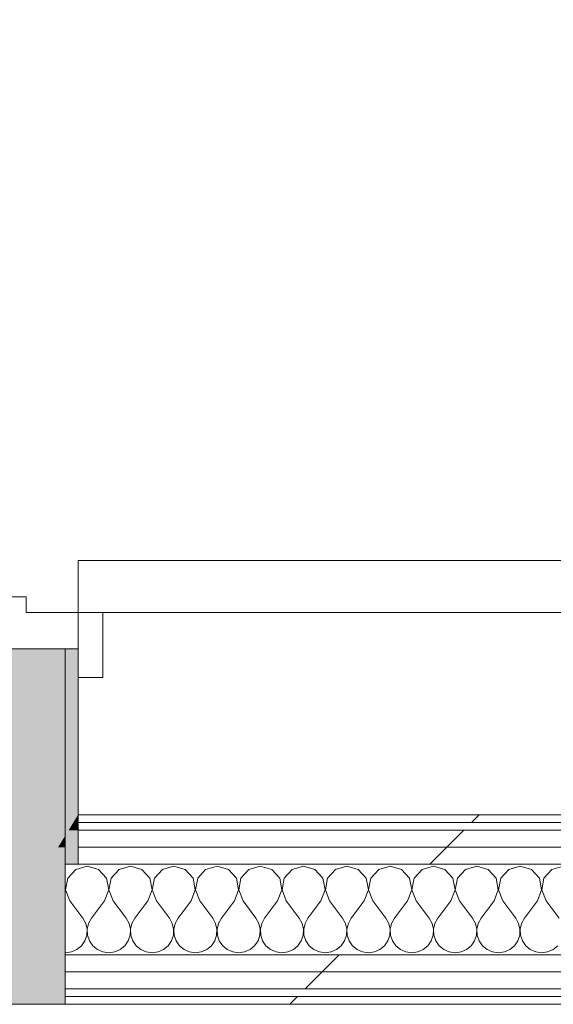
# Model space of a CAD drawing. Header units: millimetres. Extents: x -28277 to 305935, y -19284 to 4746.
# Tile 170 of 256: x 165596 to 166007, y 1964 to 2722. Entities that reach past the tile are written whole.
import ezdxf

# ---------------------------------------------------------------- set-up
doc = ezdxf.new("R2010")
doc.units = ezdxf.units.MM
doc.header["$MEASUREMENT"] = 0
doc.linetypes.add('Wipeout_Contour', pattern=[1000, 0, -1000])
for name, color, linetype, lineweight in [('08_E_Envans secs_Pluma_Nº__7', 7, 'Continuous', 5), ('12_FAÇ_Façana_Pluma_Nº__7', 7, 'Continuous', 5), ('Nuevo_08_E_Envans secs_Pluma_Nº__1', 7, 'Continuous', 5), ('Puertas Archicad_Pluma_Nº__1', 7, 'Continuous', 5), ('Puertas Archicad_Pluma_Nº__7', 7, 'Continuous', 5)]:
    doc.layers.add(name, color=color, linetype=linetype, lineweight=lineweight)
for name, color, linetype in [('12_FAÇ_Façana', 7, 'Continuous'), ('Nuevo_08_E_Envans secs', 7, 'Continuous'), ('Puertas Archicad', 7, 'Continuous')]:
    doc.layers.add(name, color=color, linetype=linetype)
for name, color, linetype, lineweight, true_color in [('12_FAÇ_Façana_Pluma_Nº__102', 7, 'Continuous', 5, 0xcccccc), ('12_FAÇ_Façana_Pluma_Nº__176', 7, 'Continuous', 15, 0x93a0c6), ('Nuevo_08_E_Envans secs_Pluma_Nº__102', 7, 'Continuous', 5, 0xcccccc), ('Nuevo_08_E_Envans secs_Pluma_Nº__171', 171, 'Continuous', 13, 0xaaaaff), ('Nuevo_08_E_Envans secs_Pluma_Nº__177', 7, 'Continuous', 15, 0xf7e046), ('Puertas Archicad_Pluma_Nº__3', 7, 'Continuous', 5, 0xa4a4a4)]:
    doc.layers.add(name, color=color, linetype=linetype, lineweight=lineweight, true_color=true_color)
pattern_1 = [(0, (0, 0), (0, 1558.845726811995), [97.5, -802.5]), (0, (450, 779.42283153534), (0, 1558.845726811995), [97.5, -802.5]), (60.00000000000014, (0, 0), (-1350.000000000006, 779.4228634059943), [97.50000000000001, -802.4999999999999]), (60.00000000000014, (900, 0), (-1350.000000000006, 779.4228634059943), [97.50000000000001, -802.4999999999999]), (120.0000000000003, (97.4999964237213, 0), (1350.000000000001, 779.4228634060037), [97.5, -802.4999999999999]), (120.0000000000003, (997.5000143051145, 0), (1350.000000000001, 779.4228634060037), [97.5, -802.4999999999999]), (0, (0, 150), (0, 300), [0, -300, 0, -450]), (44.99999999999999, (150, 150), (-212.1320343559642, 212.1320343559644), [0, -225, 0, -374.9999999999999])]
pattern_2 = [(44.99999999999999, (184431.6433175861, 0), (-367.6955127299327, 367.6955127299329), [389.9999856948, -129.9999952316]), (44.99999999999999, (184431.6433175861, 367.6955127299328), (-367.6955127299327, 367.6955127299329), [389.9999856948, -129.9999952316])]

# ---------------------------------------------------------------- blocks, each defined once
blk = doc.blocks.new('Puerta Doble 27_3')
at = {"layer": 'Puertas Archicad', "linetype": 'Continuous', "lineweight": 0, "true_color": 0xffffff}
h = blk.add_hatch(dxfattribs=at)
h.set_pattern_fill('Hormigón_en_Masa_0007', style=0, pattern_type=2)
h.set_pattern_definition(pattern_1)
h.paths.add_polyline_path([(-772, 772), (-772, 0), (-732, 0), (-732, 772)])
h = blk.add_hatch(dxfattribs=at)
h.set_pattern_fill('Hormigón_en_Masa_0007', style=0, pattern_type=2)
h.set_pattern_definition(pattern_1)
h.paths.add_polyline_path([(-772, 0), (-772, 19), (-822.0000000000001, 19), (-822.0000000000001, 0)])
at = {"layer": 'Puertas Archicad_Pluma_Nº__1', "color": 7, "linetype": 'Continuous', "lineweight": 5}
for p, q in [((-772, 772), (-772, 0)), ((-732, 0), (-732, 772)), ((-772, 0), (-800, 0)), ((-800, 0), (-800, -90)), ((-772, -40), (-772, 0)), ((-772, 0), (-732, 0)), ((-760, -40), (-772, -40)), ((-760, -90), (-760, -40))]:
    blk.add_line(p, q, dxfattribs=at)
at = {"layer": 'Puertas Archicad_Pluma_Nº__3', "color": 253, "linetype": 'Continuous', "lineweight": 5, "true_color": 0xa4a4a4}
for p, q in [((-822.0000000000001, 0), (-822.0000000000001, 19)), ((-822.0000000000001, 19), (-772, 19)), ((-772, 19), (-772, 0)), ((-772, 0), (-822.0000000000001, 0))]:
    blk.add_line(p, q, dxfattribs=at)
blk.add_arc((-772, 0), 772, 0, 90, dxfattribs=at)
at = {"layer": 'Puertas Archicad_Pluma_Nº__7', "color": 7, "linetype": 'Continuous', "lineweight": 5}
for p, q in [((-800, 0), (-822.0000000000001, 0)), ((-800, 0), (-822.0000000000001, 0)), ((-800, 0), (-799.9999999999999, -10)), ((-800, 0), (-799.9999999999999, -10)), ((-799.9999999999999, -10), (-800.0000000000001, -80)), ((-799.9999999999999, -10), (-800.0000000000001, -80))]:
    blk.add_line(p, q, dxfattribs=at)
blk = doc.blocks.new('Muro_113_7', base_point=(165641.3578238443, 2109.554870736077))
at = {"layer": '12_FAÇ_Façana_Pluma_Nº__102', "linetype": 'Continuous', "lineweight": 0, "true_color": 0xe5e5e5}
for points in [[(165631.357821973, 2237.345981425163), (165561.357827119, 2237.345981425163), (165561.357827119, 1979.777092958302), (165631.357821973, 2093.332657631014)], [(165631.3578238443, 2093.332648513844), (165625.9468649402, 2084.554870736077), (165631.3578238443, 2084.554870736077)], [(165631.3578238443, 2084.554870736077), (165625.9468649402, 2084.554870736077), (165617.93316631, 2071.554870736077), (165631.3578238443, 2071.554870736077)], [(165631.3578238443, 2071.554870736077), (165617.93316631, 2071.554870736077), (165574.7824813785, 2001.554870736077), (165631.3578238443, 2001.554870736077)], [(165631.3578238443, 2001.554870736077), (165574.7824813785, 2001.554870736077), (165566.7687827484, 1988.554870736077), (165631.3578238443, 1988.554870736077)], [(165561.3578238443, 1975.554870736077), (165631.3578238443, 1975.554870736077), (165631.3578238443, 1988.554870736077), (165566.7687827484, 1988.554870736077), (165561.3578238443, 1979.777092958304)], [(165561.3578238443, 1969.554870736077), (165631.3578238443, 1969.554870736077), (165631.3578238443, 1975.554870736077), (165561.3578238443, 1975.554870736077)], [(165561.3578238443, 1963.554870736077), (165631.3578238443, 1963.554870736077), (165631.3578238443, 1969.554870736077), (165561.3578238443, 1969.554870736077)]]:
    blk.add_hatch(color=254, dxfattribs=at).paths.add_polyline_path(points)
at = {"layer": '12_FAÇ_Façana_Pluma_Nº__176', "linetype": 'Continuous', "lineweight": 0, "true_color": 0x495063}
for points in [[(165641.3578351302, 2237.345992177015), (165631.3578280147, 2237.345992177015), (165631.3578280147, 2093.332648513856), (165641.3578351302, 2109.554858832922)], [(165641.3578238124, 2109.554870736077), (165637.6591937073, 2103.554870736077), (165641.3578238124, 2103.554870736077)], [(165641.3578238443, 2103.554870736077), (165637.6591937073, 2103.554870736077), (165633.9605635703, 2097.554870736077), (165641.3578238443, 2097.554870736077)], [(165631.3578238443, 2084.554870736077), (165641.3578238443, 2084.554870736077), (165641.3578238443, 2097.554870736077), (165633.9605635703, 2097.554870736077), (165631.3578238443, 2093.332648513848)], [(165631.3578238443, 2071.554870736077), (165641.3578238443, 2071.554870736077), (165641.3578238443, 2084.554870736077), (165631.3578238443, 2084.554870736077)]]:
    blk.add_hatch(color=251, dxfattribs=at).paths.add_polyline_path(points)
at = {"layer": '08_E_Envans secs_Pluma_Nº__7', "color": 7, "linetype": 'Continuous', "lineweight": 5}
for p, q in [((165641.3578238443, 2103.554870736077), (165641.3578238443, 2109.554870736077)), ((165641.3578238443, 2097.554870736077), (165641.3578238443, 2103.554870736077)), ((165631.3578238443, 2084.554870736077), (165631.3578238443, 2093.332648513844)), ((165641.3578238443, 2084.554870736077), (165641.3578238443, 2097.554870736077)), ((165631.3578238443, 2071.554870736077), (165631.3578238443, 2084.554870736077)), ((165641.3578238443, 2071.554870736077), (165641.3578238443, 2084.554870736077)), ((165631.3578238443, 2001.554870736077), (165631.3578238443, 2071.554870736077)), ((165631.3578238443, 1988.554870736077), (165631.3578238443, 2001.554870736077)), ((165631.3578238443, 1975.554870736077), (165631.3578238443, 1988.554870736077)), ((165631.3578238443, 1969.554870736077), (165631.3578238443, 1975.554870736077)), ((165631.3578238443, 1963.554870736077), (165631.3578238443, 1969.554870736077))]:
    blk.add_line(p, q, dxfattribs=at)
at = {"layer": '08_E_Envans secs_Pluma_Nº__7', "color": 7, "linetype": 'Continuous', "lineweight": 5, "flags": 128}
blk.add_lwpolyline([(165561.3578238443, 1963.554870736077), (165631.3578238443, 1963.554870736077)], dxfattribs=at)
at = {"layer": '12_FAÇ_Façana_Pluma_Nº__7', "color": 7, "linetype": 'Continuous', "lineweight": 5}
for p, q in [((165631.3578238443, 2237.345985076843), (165561.3578238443, 2237.345985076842)), ((165641.3578238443, 2237.345985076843), (165631.3578238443, 2237.345985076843)), ((165631.3578276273, 2093.332648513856), (165631.3578276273, 2237.345991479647)), ((165641.3578238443, 2237.345985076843), (165641.3578238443, 2215.345985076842))]:
    blk.add_line(p, q, dxfattribs=at)
at = {"layer": '12_FAÇ_Façana_Pluma_Nº__7', "color": 7, "linetype": 'Continuous', "lineweight": 5, "flags": 128}
blk.add_lwpolyline([(165641.3578238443, 2109.554870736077), (165641.3578238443, 2237.34598290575)], dxfattribs=at)
at = {"layer": 'Nuevo_08_E_Envans secs_Pluma_Nº__1', "color": 7, "linetype": 'Continuous', "lineweight": 5}
blk.add_line((165631.3578238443, 2071.554870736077), (165641.3578238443, 2071.554870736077), dxfattribs=at)
at = {"layer": 'Puertas Archicad', "color": 253, "linetype": 'Continuous', "lineweight": 5, "true_color": 0xa4a4a6, "xscale": -1, "zscale": 1000, "rotation": 270.0000000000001}
blk.add_blockref('Puerta Doble 27_3', (165641.3578238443, 3037.345985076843), dxfattribs=at)
blk = doc.blocks.new('*X692', base_point=(184431.6433175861, 0))
at = {"layer": 'Nuevo_08_E_Envans secs_Pluma_Nº__102', "color": 254, "linetype": 'Continuous', "lineweight": 5, "true_color": 0xcccccc}
for p, q in [((165639.5477990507, 2067.399050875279), (165633.4028644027, 2060.675097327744)), ((165648.3099842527, 2069.888204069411), (165639.5477990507, 2067.399050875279)), ((165657.0721694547, 2067.399050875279), (165648.3099842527, 2069.888204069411)), ((165663.2171041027, 2060.675097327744), (165657.0721694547, 2067.399050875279)), ((165672.8811323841, 2067.399050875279), (165666.736197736, 2060.675097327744)), ((165681.643317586, 2069.888204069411), (165672.8811323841, 2067.399050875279)), ((165690.405502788, 2067.399050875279), (165681.643317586, 2069.888204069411)), ((165696.550437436, 2060.675097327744), (165690.405502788, 2067.399050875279)), ((165706.2144657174, 2067.399050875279), (165700.0695310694, 2060.675097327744)), ((165714.9766509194, 2069.888204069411), (165706.2144657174, 2067.399050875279)), ((165723.7388361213, 2067.399050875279), (165714.9766509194, 2069.888204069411)), ((165729.8837707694, 2060.675097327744), (165723.7388361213, 2067.399050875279)), ((165739.5477990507, 2067.399050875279), (165733.4028644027, 2060.675097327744)), ((165748.3099842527, 2069.888204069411), (165739.5477990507, 2067.399050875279)), ((165757.0721694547, 2067.399050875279), (165748.3099842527, 2069.888204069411)), ((165763.2171041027, 2060.675097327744), (165757.0721694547, 2067.399050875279)), ((165772.8811323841, 2067.399050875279), (165766.7361977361, 2060.675097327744)), ((165781.643317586, 2069.888204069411), (165772.8811323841, 2067.399050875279)), ((165790.405502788, 2067.399050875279), (165781.643317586, 2069.888204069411)), ((165796.550437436, 2060.675097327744), (165790.405502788, 2067.399050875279)), ((165806.2144657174, 2067.399050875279), (165800.0695310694, 2060.675097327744)), ((165814.9766509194, 2069.888204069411), (165806.2144657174, 2067.399050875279)), ((165823.7388361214, 2067.399050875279), (165814.9766509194, 2069.888204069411)), ((165829.8837707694, 2060.675097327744), (165823.7388361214, 2067.399050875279)), ((165839.5477990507, 2067.399050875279), (165833.4028644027, 2060.675097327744)), ((165848.3099842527, 2069.888204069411), (165839.5477990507, 2067.399050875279)), ((165857.0721694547, 2067.399050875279), (165848.3099842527, 2069.888204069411)), ((165863.2171041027, 2060.675097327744), (165857.0721694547, 2067.399050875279)), ((165872.8811323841, 2067.399050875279), (165866.7361977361, 2060.675097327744)), ((165881.643317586, 2069.888204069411), (165872.8811323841, 2067.399050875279)), ((165890.405502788, 2067.399050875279), (165881.643317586, 2069.888204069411)), ((165896.550437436, 2060.675097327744), (165890.405502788, 2067.399050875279)), ((165906.2144657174, 2067.399050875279), (165900.0695310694, 2060.675097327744)), ((165914.9766509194, 2069.888204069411), (165906.2144657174, 2067.399050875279)), ((165923.7388361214, 2067.399050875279), (165914.9766509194, 2069.888204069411)), ((165929.8837707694, 2060.675097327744), (165923.7388361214, 2067.399050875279)), ((165939.5477990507, 2067.399050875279), (165933.4028644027, 2060.675097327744)), ((165948.3099842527, 2069.888204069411), (165939.5477990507, 2067.399050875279)), ((165957.0721694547, 2067.399050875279), (165948.3099842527, 2069.888204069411)), ((165963.2171041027, 2060.675097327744), (165957.0721694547, 2067.399050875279)), ((165972.8811323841, 2067.399050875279), (165966.7361977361, 2060.675097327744)), ((165981.643317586, 2069.888204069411), (165972.8811323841, 2067.399050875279)), ((165990.405502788, 2067.399050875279), (165981.643317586, 2069.888204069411)), ((165996.550437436, 2060.675097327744), (165990.405502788, 2067.399050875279)), ((166006.2144657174, 2067.399050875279), (166000.0695310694, 2060.675097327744)), ((166014.9766509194, 2069.888204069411), (166006.2144657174, 2067.399050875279)), ((165633.4028644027, 2060.675097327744), (165631.7106623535, 2051.724777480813)), ((165664.9093061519, 2051.724777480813), (165663.2171041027, 2060.675097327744)), ((165666.736197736, 2060.675097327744), (165665.0439956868, 2051.724777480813)), ((165698.2426394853, 2051.724777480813), (165696.550437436, 2060.675097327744)), ((165700.0695310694, 2060.675097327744), (165698.3773290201, 2051.724777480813)), ((165731.5759728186, 2051.724777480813), (165729.8837707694, 2060.675097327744)), ((165733.4028644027, 2060.675097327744), (165731.7106623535, 2051.724777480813)), ((165764.9093061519, 2051.724777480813), (165763.2171041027, 2060.675097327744)), ((165766.7361977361, 2060.675097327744), (165765.0439956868, 2051.724777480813)), ((165798.2426394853, 2051.724777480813), (165796.550437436, 2060.675097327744)), ((165800.0695310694, 2060.675097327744), (165798.3773290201, 2051.724777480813)), ((165831.5759728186, 2051.724777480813), (165829.8837707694, 2060.675097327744)), ((165833.4028644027, 2060.675097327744), (165831.7106623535, 2051.724777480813)), ((165864.9093061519, 2051.724777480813), (165863.2171041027, 2060.675097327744)), ((165866.7361977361, 2060.675097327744), (165865.0439956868, 2051.724777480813)), ((165898.2426394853, 2051.724777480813), (165896.550437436, 2060.675097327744)), ((165900.0695310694, 2060.675097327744), (165898.3773290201, 2051.724777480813)), ((165931.5759728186, 2051.724777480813), (165929.8837707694, 2060.675097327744)), ((165933.4028644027, 2060.675097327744), (165931.7106623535, 2051.724777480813)), ((165964.9093061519, 2051.724777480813), (165963.2171041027, 2060.675097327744)), ((165966.7361977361, 2060.675097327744), (165965.0439956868, 2051.724777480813)), ((165998.2426394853, 2051.724777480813), (165996.550437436, 2060.675097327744)), ((166000.0695310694, 2060.675097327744), (165998.3773290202, 2051.724777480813)), ((165631.5759728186, 2051.724777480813), (165631.3578238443, 2052.878601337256)), ((165631.3578238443, 2051.156810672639), (165631.5759728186, 2051.724777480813)), ((165631.7106623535, 2051.724777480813), (165634.9766509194, 2043.221537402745)), ((165661.643317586, 2043.221537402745), (165664.9093061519, 2051.724777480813)), ((165665.0439956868, 2051.724777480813), (165668.3099842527, 2043.221537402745)), ((165694.9766509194, 2043.221537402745), (165698.2426394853, 2051.724777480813)), ((165698.3773290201, 2051.724777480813), (165701.643317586, 2043.221537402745)), ((165728.3099842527, 2043.221537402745), (165731.5759728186, 2051.724777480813)), ((165731.7106623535, 2051.724777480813), (165734.9766509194, 2043.221537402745)), ((165761.643317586, 2043.221537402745), (165764.9093061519, 2051.724777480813)), ((165765.0439956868, 2051.724777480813), (165768.3099842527, 2043.221537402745)), ((165794.9766509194, 2043.221537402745), (165798.2426394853, 2051.724777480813)), ((165798.3773290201, 2051.724777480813), (165801.643317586, 2043.221537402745)), ((165828.3099842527, 2043.221537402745), (165831.5759728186, 2051.724777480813)), ((165831.7106623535, 2051.724777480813), (165834.9766509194, 2043.221537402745)), ((165861.643317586, 2043.221537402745), (165864.9093061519, 2051.724777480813)), ((165865.0439956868, 2051.724777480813), (165868.3099842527, 2043.221537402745)), ((165894.9766509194, 2043.221537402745), (165898.2426394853, 2051.724777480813)), ((165898.3773290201, 2051.724777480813), (165901.643317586, 2043.221537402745)), ((165928.3099842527, 2043.221537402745), (165931.5759728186, 2051.724777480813)), ((165931.7106623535, 2051.724777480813), (165934.9766509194, 2043.221537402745)), ((165961.643317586, 2043.221537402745), (165964.9093061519, 2051.724777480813)), ((165965.0439956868, 2051.724777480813), (165968.3099842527, 2043.221537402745)), ((165994.9766509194, 2043.221537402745), (165998.2426394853, 2051.724777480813)), ((165998.3773290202, 2051.724777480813), (166001.643317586, 2043.221537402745)), ((165634.9766509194, 2043.221537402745), (165644.9766509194, 2029.88820406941)), ((165661.643317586, 2043.221537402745), (165651.643317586, 2029.88820406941)), ((165668.3099842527, 2043.221537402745), (165678.3099842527, 2029.88820406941)), ((165694.9766509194, 2043.221537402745), (165684.9766509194, 2029.88820406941)), ((165701.643317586, 2043.221537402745), (165711.643317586, 2029.88820406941)), ((165728.3099842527, 2043.221537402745), (165718.3099842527, 2029.88820406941)), ((165734.9766509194, 2043.221537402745), (165744.9766509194, 2029.88820406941)), ((165761.643317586, 2043.221537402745), (165751.643317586, 2029.88820406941)), ((165768.3099842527, 2043.221537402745), (165778.3099842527, 2029.88820406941)), ((165794.9766509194, 2043.221537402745), (165784.9766509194, 2029.88820406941)), ((165801.643317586, 2043.221537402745), (165811.643317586, 2029.88820406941)), ((165828.3099842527, 2043.221537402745), (165818.3099842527, 2029.88820406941)), ((165834.9766509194, 2043.221537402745), (165844.9766509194, 2029.88820406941)), ((165861.643317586, 2043.221537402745), (165851.643317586, 2029.88820406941)), ((165868.3099842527, 2043.221537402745), (165878.3099842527, 2029.88820406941)), ((165894.9766509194, 2043.221537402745), (165884.9766509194, 2029.88820406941)), ((165901.643317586, 2043.221537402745), (165911.643317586, 2029.88820406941)), ((165928.3099842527, 2043.221537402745), (165918.3099842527, 2029.88820406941)), ((165934.9766509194, 2043.221537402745), (165944.9766509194, 2029.88820406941)), ((165961.643317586, 2043.221537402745), (165951.643317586, 2029.88820406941)), ((165968.3099842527, 2043.221537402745), (165978.3099842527, 2029.88820406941)), ((165994.9766509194, 2043.221537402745), (165984.9766509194, 2029.88820406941)), ((166001.643317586, 2043.221537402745), (166011.643317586, 2029.88820406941)), ((165647.2018276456, 2025.864033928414), (165644.9766509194, 2029.88820406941)), ((165648.2426394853, 2021.384963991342), (165647.2018276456, 2025.864033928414)), ((165649.4181408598, 2025.864033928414), (165648.3773290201, 2021.384963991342)), ((165651.643317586, 2029.88820406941), (165649.4181408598, 2025.864033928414)), ((165680.5351609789, 2025.864033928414), (165678.3099842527, 2029.88820406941)), ((165681.5759728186, 2021.384963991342), (165680.5351609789, 2025.864033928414)), ((165682.7514741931, 2025.864033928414), (165681.7106623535, 2021.384963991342)), ((165684.9766509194, 2029.88820406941), (165682.7514741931, 2025.864033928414)), ((165713.8684943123, 2025.864033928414), (165711.643317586, 2029.88820406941)), ((165714.9093061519, 2021.384963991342), (165713.8684943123, 2025.864033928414)), ((165716.0848075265, 2025.864033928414), (165715.0439956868, 2021.384963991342)), ((165718.3099842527, 2029.88820406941), (165716.0848075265, 2025.864033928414)), ((165747.2018276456, 2025.864033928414), (165744.9766509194, 2029.88820406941)), ((165748.2426394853, 2021.384963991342), (165747.2018276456, 2025.864033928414)), ((165749.4181408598, 2025.864033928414), (165748.3773290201, 2021.384963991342)), ((165751.643317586, 2029.88820406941), (165749.4181408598, 2025.864033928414)), ((165780.535160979, 2025.864033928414), (165778.3099842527, 2029.88820406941)), ((165781.5759728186, 2021.384963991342), (165780.535160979, 2025.864033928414)), ((165782.7514741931, 2025.864033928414), (165781.7106623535, 2021.384963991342)), ((165784.9766509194, 2029.88820406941), (165782.7514741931, 2025.864033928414)), ((165813.8684943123, 2025.864033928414), (165811.643317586, 2029.88820406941)), ((165814.9093061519, 2021.384963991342), (165813.8684943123, 2025.864033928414)), ((165816.0848075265, 2025.864033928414), (165815.0439956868, 2021.384963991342)), ((165818.3099842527, 2029.88820406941), (165816.0848075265, 2025.864033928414)), ((165847.2018276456, 2025.864033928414), (165844.9766509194, 2029.88820406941)), ((165848.2426394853, 2021.384963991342), (165847.2018276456, 2025.864033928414)), ((165849.4181408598, 2025.864033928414), (165848.3773290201, 2021.384963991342)), ((165851.643317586, 2029.88820406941), (165849.4181408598, 2025.864033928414)), ((165880.535160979, 2025.864033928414), (165878.3099842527, 2029.88820406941)), ((165881.5759728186, 2021.384963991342), (165880.535160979, 2025.864033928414)), ((165882.7514741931, 2025.864033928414), (165881.7106623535, 2021.384963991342)), ((165884.9766509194, 2029.88820406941), (165882.7514741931, 2025.864033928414)), ((165913.8684943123, 2025.864033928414), (165911.643317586, 2029.88820406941)), ((165914.9093061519, 2021.384963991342), (165913.8684943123, 2025.864033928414)), ((165916.0848075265, 2025.864033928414), (165915.0439956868, 2021.384963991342)), ((165918.3099842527, 2029.88820406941), (165916.0848075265, 2025.864033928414)), ((165947.2018276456, 2025.864033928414), (165944.9766509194, 2029.88820406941)), ((165948.2426394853, 2021.384963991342), (165947.2018276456, 2025.864033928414)), ((165949.4181408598, 2025.864033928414), (165948.3773290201, 2021.384963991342)), ((165951.643317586, 2029.88820406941), (165949.4181408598, 2025.864033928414)), ((165980.535160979, 2025.864033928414), (165978.3099842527, 2029.88820406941)), ((165981.5759728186, 2021.384963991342), (165980.535160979, 2025.864033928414)), ((165982.7514741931, 2025.864033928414), (165981.7106623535, 2021.384963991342)), ((165984.9766509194, 2029.88820406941), (165982.7514741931, 2025.864033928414)), ((165648.0198564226, 2016.791955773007), (165648.2426394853, 2021.384963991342)), ((165648.3773290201, 2021.384963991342), (165648.6001120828, 2016.791955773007)), ((165681.3531897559, 2016.791955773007), (165681.5759728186, 2021.384963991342)), ((165681.7106623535, 2021.384963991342), (165681.9334454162, 2016.791955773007)), ((165714.6865230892, 2016.791955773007), (165714.9093061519, 2021.384963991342)), ((165715.0439956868, 2021.384963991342), (165715.2667787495, 2016.791955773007)), ((165748.0198564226, 2016.791955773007), (165748.2426394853, 2021.384963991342)), ((165748.3773290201, 2021.384963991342), (165748.6001120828, 2016.791955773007)), ((165781.3531897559, 2016.791955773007), (165781.5759728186, 2021.384963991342)), ((165781.7106623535, 2021.384963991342), (165781.9334454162, 2016.791955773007)), ((165814.6865230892, 2016.791955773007), (165814.9093061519, 2021.384963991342)), ((165815.0439956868, 2021.384963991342), (165815.2667787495, 2016.791955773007)), ((165848.0198564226, 2016.791955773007), (165848.2426394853, 2021.384963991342)), ((165848.3773290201, 2021.384963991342), (165848.6001120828, 2016.791955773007)), ((165881.3531897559, 2016.791955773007), (165881.5759728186, 2021.384963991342)), ((165881.7106623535, 2021.384963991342), (165881.9334454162, 2016.791955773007)), ((165914.6865230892, 2016.791955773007), (165914.9093061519, 2021.384963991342)), ((165915.0439956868, 2021.384963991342), (165915.2667787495, 2016.791955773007)), ((165948.0198564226, 2016.791955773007), (165948.2426394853, 2021.384963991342)), ((165948.3773290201, 2021.384963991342), (165948.6001120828, 2016.791955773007)), ((165981.3531897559, 2016.791955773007), (165981.5759728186, 2021.384963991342)), ((165981.7106623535, 2021.384963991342), (165981.9334454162, 2016.791955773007)), ((165643.9462395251, 2008.644721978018), (165646.550437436, 2012.434644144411)), ((165646.550437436, 2012.434644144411), (165648.0198564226, 2016.791955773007)), ((165648.6001120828, 2016.791955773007), (165650.0695310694, 2012.434644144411)), ((165650.0695310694, 2012.434644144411), (165652.6737289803, 2008.644721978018)), ((165677.2795728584, 2008.644721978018), (165679.8837707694, 2012.434644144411)), ((165679.8837707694, 2012.434644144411), (165681.3531897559, 2016.791955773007)), ((165681.9334454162, 2016.791955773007), (165683.4028644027, 2012.434644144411)), ((165683.4028644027, 2012.434644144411), (165686.0070623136, 2008.644721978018)), ((165710.6129061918, 2008.644721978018), (165713.2171041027, 2012.434644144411)), ((165713.2171041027, 2012.434644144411), (165714.6865230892, 2016.791955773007)), ((165715.2667787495, 2016.791955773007), (165716.736197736, 2012.434644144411)), ((165716.736197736, 2012.434644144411), (165719.340395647, 2008.644721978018)), ((165743.9462395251, 2008.644721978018), (165746.550437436, 2012.434644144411)), ((165746.550437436, 2012.434644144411), (165748.0198564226, 2016.791955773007)), ((165748.6001120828, 2016.791955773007), (165750.0695310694, 2012.434644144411)), ((165750.0695310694, 2012.434644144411), (165752.6737289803, 2008.644721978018)), ((165777.2795728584, 2008.644721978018), (165779.8837707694, 2012.434644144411)), ((165779.8837707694, 2012.434644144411), (165781.3531897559, 2016.791955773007)), ((165781.9334454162, 2016.791955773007), (165783.4028644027, 2012.434644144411)), ((165783.4028644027, 2012.434644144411), (165786.0070623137, 2008.644721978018)), ((165810.6129061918, 2008.644721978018), (165813.2171041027, 2012.434644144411)), ((165813.2171041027, 2012.434644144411), (165814.6865230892, 2016.791955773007)), ((165815.2667787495, 2016.791955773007), (165816.7361977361, 2012.434644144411)), ((165816.7361977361, 2012.434644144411), (165819.340395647, 2008.644721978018)), ((165843.9462395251, 2008.644721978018), (165846.550437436, 2012.434644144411)), ((165846.550437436, 2012.434644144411), (165848.0198564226, 2016.791955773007)), ((165848.6001120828, 2016.791955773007), (165850.0695310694, 2012.434644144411)), ((165850.0695310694, 2012.434644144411), (165852.6737289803, 2008.644721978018)), ((165877.2795728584, 2008.644721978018), (165879.8837707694, 2012.434644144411)), ((165879.8837707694, 2012.434644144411), (165881.3531897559, 2016.791955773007)), ((165881.9334454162, 2016.791955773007), (165883.4028644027, 2012.434644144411)), ((165883.4028644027, 2012.434644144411), (165886.0070623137, 2008.644721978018)), ((165910.6129061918, 2008.644721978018), (165913.2171041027, 2012.434644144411)), ((165913.2171041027, 2012.434644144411), (165914.6865230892, 2016.791955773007)), ((165915.2667787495, 2016.791955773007), (165916.7361977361, 2012.434644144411)), ((165916.7361977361, 2012.434644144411), (165919.340395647, 2008.644721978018)), ((165943.9462395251, 2008.644721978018), (165946.550437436, 2012.434644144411)), ((165946.550437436, 2012.434644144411), (165948.0198564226, 2016.791955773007)), ((165948.6001120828, 2016.791955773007), (165950.0695310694, 2012.434644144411)), ((165950.0695310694, 2012.434644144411), (165952.6737289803, 2008.644721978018)), ((165977.2795728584, 2008.644721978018), (165979.8837707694, 2012.434644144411)), ((165979.8837707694, 2012.434644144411), (165981.3531897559, 2016.791955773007)), ((165981.9334454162, 2016.791955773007), (165983.4028644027, 2012.434644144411)), ((165983.4028644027, 2012.434644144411), (165986.0070623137, 2008.644721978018)), ((165631.3578238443, 2003.261302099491), (165631.643317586, 2003.221537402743)), ((165631.643317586, 2003.221537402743), (165636.1977597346, 2003.855898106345)), ((165636.1977597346, 2003.855898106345), (165640.405502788, 2005.710690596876)), ((165640.405502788, 2005.710690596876), (165643.9462395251, 2008.644721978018)), ((165652.6737289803, 2008.644721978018), (165656.2144657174, 2005.710690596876)), ((165656.2144657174, 2005.710690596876), (165660.4222087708, 2003.855898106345)), ((165660.4222087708, 2003.855898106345), (165664.9766509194, 2003.221537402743)), ((165664.9766509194, 2003.221537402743), (165669.5310930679, 2003.855898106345)), ((165669.5310930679, 2003.855898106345), (165673.7388361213, 2005.710690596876)), ((165673.7388361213, 2005.710690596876), (165677.2795728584, 2008.644721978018)), ((165686.0070623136, 2008.644721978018), (165689.5477990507, 2005.710690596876)), ((165689.5477990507, 2005.710690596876), (165693.7555421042, 2003.855898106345)), ((165693.7555421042, 2003.855898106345), (165698.3099842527, 2003.221537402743)), ((165698.3099842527, 2003.221537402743), (165702.8644264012, 2003.855898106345)), ((165702.8644264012, 2003.855898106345), (165707.0721694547, 2005.710690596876)), ((165707.0721694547, 2005.710690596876), (165710.6129061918, 2008.644721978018)), ((165719.340395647, 2008.644721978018), (165722.8811323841, 2005.710690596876)), ((165722.8811323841, 2005.710690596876), (165727.0888754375, 2003.855898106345)), ((165727.0888754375, 2003.855898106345), (165731.643317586, 2003.221537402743)), ((165731.643317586, 2003.221537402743), (165736.1977597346, 2003.855898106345)), ((165736.1977597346, 2003.855898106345), (165740.405502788, 2005.710690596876)), ((165740.405502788, 2005.710690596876), (165743.9462395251, 2008.644721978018)), ((165752.6737289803, 2008.644721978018), (165756.2144657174, 2005.710690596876)), ((165756.2144657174, 2005.710690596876), (165760.4222087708, 2003.855898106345)), ((165760.4222087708, 2003.855898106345), (165764.9766509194, 2003.221537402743)), ((165764.9766509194, 2003.221537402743), (165769.5310930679, 2003.855898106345)), ((165769.5310930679, 2003.855898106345), (165773.7388361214, 2005.710690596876)), ((165773.7388361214, 2005.710690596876), (165777.2795728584, 2008.644721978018)), ((165786.0070623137, 2008.644721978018), (165789.5477990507, 2005.710690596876)), ((165789.5477990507, 2005.710690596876), (165793.7555421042, 2003.855898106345)), ((165793.7555421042, 2003.855898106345), (165798.3099842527, 2003.221537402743)), ((165798.3099842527, 2003.221537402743), (165802.8644264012, 2003.855898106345)), ((165802.8644264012, 2003.855898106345), (165807.0721694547, 2005.710690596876)), ((165807.0721694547, 2005.710690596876), (165810.6129061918, 2008.644721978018)), ((165819.340395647, 2008.644721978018), (165822.8811323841, 2005.710690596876)), ((165822.8811323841, 2005.710690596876), (165827.0888754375, 2003.855898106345)), ((165827.0888754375, 2003.855898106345), (165831.643317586, 2003.221537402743)), ((165831.643317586, 2003.221537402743), (165836.1977597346, 2003.855898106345)), ((165836.1977597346, 2003.855898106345), (165840.405502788, 2005.710690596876)), ((165840.405502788, 2005.710690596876), (165843.9462395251, 2008.644721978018)), ((165852.6737289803, 2008.644721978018), (165856.2144657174, 2005.710690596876)), ((165856.2144657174, 2005.710690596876), (165860.4222087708, 2003.855898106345)), ((165860.4222087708, 2003.855898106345), (165864.9766509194, 2003.221537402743)), ((165864.9766509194, 2003.221537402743), (165869.5310930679, 2003.855898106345)), ((165869.5310930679, 2003.855898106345), (165873.7388361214, 2005.710690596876)), ((165873.7388361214, 2005.710690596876), (165877.2795728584, 2008.644721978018)), ((165886.0070623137, 2008.644721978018), (165889.5477990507, 2005.710690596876)), ((165889.5477990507, 2005.710690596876), (165893.7555421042, 2003.855898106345)), ((165893.7555421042, 2003.855898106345), (165898.3099842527, 2003.221537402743)), ((165898.3099842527, 2003.221537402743), (165902.8644264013, 2003.855898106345)), ((165902.8644264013, 2003.855898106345), (165907.0721694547, 2005.710690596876)), ((165907.0721694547, 2005.710690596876), (165910.6129061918, 2008.644721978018)), ((165919.340395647, 2008.644721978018), (165922.8811323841, 2005.710690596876)), ((165922.8811323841, 2005.710690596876), (165927.0888754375, 2003.855898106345)), ((165927.0888754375, 2003.855898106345), (165931.643317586, 2003.221537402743)), ((165931.643317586, 2003.221537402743), (165936.1977597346, 2003.855898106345)), ((165936.1977597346, 2003.855898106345), (165940.405502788, 2005.710690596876)), ((165940.405502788, 2005.710690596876), (165943.9462395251, 2008.644721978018)), ((165952.6737289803, 2008.644721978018), (165956.2144657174, 2005.710690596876)), ((165956.2144657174, 2005.710690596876), (165960.4222087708, 2003.855898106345)), ((165960.4222087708, 2003.855898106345), (165964.9766509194, 2003.221537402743)), ((165964.9766509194, 2003.221537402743), (165969.5310930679, 2003.855898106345)), ((165969.5310930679, 2003.855898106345), (165973.7388361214, 2005.710690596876)), ((165973.7388361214, 2005.710690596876), (165977.2795728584, 2008.644721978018)), ((165986.0070623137, 2008.644721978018), (165989.5477990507, 2005.710690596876)), ((165989.5477990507, 2005.710690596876), (165993.7555421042, 2003.855898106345)), ((165993.7555421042, 2003.855898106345), (165998.3099842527, 2003.221537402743)), ((165998.3099842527, 2003.221537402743), (166002.8644264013, 2003.855898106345)), ((166002.8644264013, 2003.855898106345), (166007.0721694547, 2005.710690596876)), ((166007.0721694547, 2005.710690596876), (166010.6129061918, 2008.644721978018))]:
    blk.add_line(p, q, dxfattribs=at)
blk = doc.blocks.new('Muro_190_7', base_point=(166436.6124715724, 2109.554870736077))
at = {"color": 254, "linetype": 'Wipeout_Contour', "lineweight": 0, "ltscale": 664209.3909834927}
blk.add_wipeout([(165641.35782384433, 2103.554870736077), (166436.61247157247, 2103.554870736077), (166436.61247157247, 2109.554870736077), (165641.35782384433, 2109.554870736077)], dxfattribs=at).dxf.layer = 'Nuevo_08_E_Envans secs'
at = {"color": 254, "linetype": 'Wipeout_Contour', "lineweight": 0, "ltscale": 664208.6077350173}
blk.add_wipeout([(165641.35782384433, 2084.554870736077), (166436.61247157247, 2084.554870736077), (166436.61247157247, 2097.554870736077), (165641.35782384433, 2097.554870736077)], dxfattribs=at).dxf.layer = 'Nuevo_08_E_Envans secs'
at = {"color": 254, "linetype": 'Wipeout_Contour', "lineweight": 0, "ltscale": 664182.5241816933}
blk.add_wipeout([(165631.35782384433, 1963.554870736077), (166436.61247157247, 1963.554870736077), (166436.61247157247, 1969.5548707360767), (165631.35782384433, 1969.5548707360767)], dxfattribs=at).dxf.layer = 'Nuevo_08_E_Envans secs'
at = {"layer": 'Nuevo_08_E_Envans secs_Pluma_Nº__171', "linetype": 'Continuous', "lineweight": 13, "true_color": 0xaaaaff}
h = blk.add_hatch(dxfattribs=at)
h.set_pattern_fill('Panellat_HPL_0007', color=161, style=0, pattern_type=2)
h.set_pattern_definition(pattern_2)
h.paths.add_polyline_path([(165641.3578238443, 2103.554870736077), (166436.6124715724, 2103.554870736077), (166436.6124715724, 2109.554870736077), (165641.3578238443, 2109.554870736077)])
h = blk.add_hatch(dxfattribs=at)
h.set_pattern_fill('Panellat_HPL_0007', color=161, style=0, pattern_type=2)
h.set_pattern_definition(pattern_2)
h.paths.add_polyline_path([(165631.3578238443, 1963.554870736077), (166436.6124715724, 1963.554870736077), (166436.6124715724, 1969.554870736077), (165631.3578238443, 1969.554870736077)])
at = {"layer": 'Nuevo_08_E_Envans secs_Pluma_Nº__177', "linetype": 'Continuous', "lineweight": 15, "true_color": 0xf7e046}
h = blk.add_hatch(dxfattribs=at)
h.set_pattern_fill('Panellat_HPL_0007', color=53, style=0, pattern_type=2)
h.set_pattern_definition(pattern_2)
h.paths.add_polyline_path([(165641.3578238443, 2084.554870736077), (166436.6124715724, 2084.554870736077), (166436.6124715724, 2097.554870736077), (165641.3578238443, 2097.554870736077)])
at = {"layer": '08_E_Envans secs_Pluma_Nº__7', "color": 7, "linetype": 'Continuous', "lineweight": 5}
for p, q in [((165641.3578238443, 2103.554870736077), (165641.3578238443, 2109.554870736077)), ((165641.3578238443, 2097.554870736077), (165641.3578238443, 2103.554870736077)), ((165631.3578238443, 1963.554870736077), (165631.3578238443, 1969.554870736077))]:
    blk.add_line(p, q, dxfattribs=at)
at = {"layer": 'Nuevo_08_E_Envans secs_Pluma_Nº__1', "color": 7, "linetype": 'Continuous', "lineweight": 5}
for p, q in [((166436.6124715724, 2103.554870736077), (165641.3578238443, 2103.554870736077)), ((166436.6124715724, 2097.554870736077), (165641.3578238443, 2097.554870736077)), ((166436.6124715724, 1969.554870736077), (165631.3578238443, 1969.554870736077))]:
    blk.add_line(p, q, dxfattribs=at)
at = {"layer": 'Nuevo_08_E_Envans secs_Pluma_Nº__1', "color": 7, "linetype": 'Continuous', "lineweight": 5, "flags": 128}
for points in [[(166436.6124715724, 2109.554870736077), (165641.3578238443, 2109.554870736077)], [(165631.3578238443, 1963.554870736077), (166436.6124715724, 1963.554870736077)]]:
    blk.add_lwpolyline(points, dxfattribs=at)
at = {"color": 254, "linetype": 'Wipeout_Contour', "lineweight": 0, "ltscale": 664207.9549433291}
blk.add_wipeout([(165641.35782384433, 2071.554870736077), (166436.61247157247, 2071.554870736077), (166436.61247157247, 2084.554870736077), (165641.35782384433, 2084.554870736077)], dxfattribs=at).dxf.layer = 'Nuevo_08_E_Envans secs'
at = {"layer": 'Nuevo_08_E_Envans secs_Pluma_Nº__177', "linetype": 'Continuous', "lineweight": 15, "true_color": 0xf7e046}
h = blk.add_hatch(dxfattribs=at)
h.set_pattern_fill('Panellat_HPL_0007', color=53, style=0, pattern_type=2)
h.set_pattern_definition(pattern_2)
h.paths.add_polyline_path([(165641.3578238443, 2071.554870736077), (166436.6124715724, 2071.554870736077), (166436.6124715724, 2084.554870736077), (165641.3578238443, 2084.554870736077)])
at = {"layer": '08_E_Envans secs_Pluma_Nº__7', "color": 7, "linetype": 'Continuous', "lineweight": 5}
for p, q in [((165641.3578238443, 2084.554870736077), (165641.3578238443, 2097.554870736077)), ((165641.3578238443, 2071.554870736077), (165641.3578238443, 2084.554870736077))]:
    blk.add_line(p, q, dxfattribs=at)
at = {"layer": 'Nuevo_08_E_Envans secs_Pluma_Nº__1', "color": 7, "linetype": 'Continuous', "lineweight": 5}
for p, q in [((166436.6124715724, 2084.554870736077), (165641.3578238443, 2084.554870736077)), ((165631.3578238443, 2071.554870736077), (165641.3578238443, 2071.554870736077)), ((166436.6124715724, 2071.554870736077), (165641.357823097, 2071.554870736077))]:
    blk.add_line(p, q, dxfattribs=at)
at = {"layer": 'Nuevo_08_E_Envans secs', "color": 7, "lineweight": 20}
blk.add_blockref('*X692', (184431.6433175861, 0), dxfattribs=at)
at = {"color": 254, "linetype": 'Wipeout_Contour', "lineweight": 0, "ltscale": 664183.8845253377}
blk.add_wipeout([(165631.35782384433, 1988.554870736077), (166436.61247157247, 1988.554870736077), (166436.61247157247, 2001.5548707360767), (165631.35782384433, 2001.5548707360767)], dxfattribs=at).dxf.layer = 'Nuevo_08_E_Envans secs'
at = {"layer": 'Nuevo_08_E_Envans secs_Pluma_Nº__177', "linetype": 'Continuous', "lineweight": 15, "true_color": 0xf7e046}
h = blk.add_hatch(dxfattribs=at)
h.set_pattern_fill('Panellat_HPL_0007', color=53, style=0, pattern_type=2)
h.set_pattern_definition(pattern_2)
h.paths.add_polyline_path([(165631.3578238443, 1988.554870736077), (166436.6124715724, 1988.554870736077), (166436.6124715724, 2001.554870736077), (165631.3578238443, 2001.554870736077)])
at = {"layer": '08_E_Envans secs_Pluma_Nº__7', "color": 7, "linetype": 'Continuous', "lineweight": 5}
blk.add_line((165631.3578238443, 2001.554870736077), (165631.3578238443, 2071.554870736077), dxfattribs=at)
at = {"layer": 'Nuevo_08_E_Envans secs_Pluma_Nº__1', "color": 7, "linetype": 'Continuous', "lineweight": 5}
blk.add_line((166436.6124715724, 2001.554870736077), (165631.3578238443, 2001.554870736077), dxfattribs=at)
at = {"color": 254, "linetype": 'Wipeout_Contour', "lineweight": 0, "ltscale": 664183.2617734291}
blk.add_wipeout([(165631.35782384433, 1975.554870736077), (166436.61247157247, 1975.554870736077), (166436.61247157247, 1988.554870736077), (165631.35782384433, 1988.554870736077)], dxfattribs=at).dxf.layer = 'Nuevo_08_E_Envans secs'
at = {"layer": 'Nuevo_08_E_Envans secs_Pluma_Nº__177', "linetype": 'Continuous', "lineweight": 15, "true_color": 0xf7e046}
h = blk.add_hatch(dxfattribs=at)
h.set_pattern_fill('Panellat_HPL_0007', color=53, style=0, pattern_type=2)
h.set_pattern_definition(pattern_2)
h.paths.add_polyline_path([(165631.3578238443, 1975.554870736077), (166436.6124715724, 1975.554870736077), (166436.6124715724, 1988.554870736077), (165631.3578238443, 1988.554870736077)])
at = {"layer": '08_E_Envans secs_Pluma_Nº__7', "color": 7, "linetype": 'Continuous', "lineweight": 5}
for p, q in [((165631.3578238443, 1988.554870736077), (165631.3578238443, 2001.554870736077)), ((165631.3578238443, 1975.554870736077), (165631.3578238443, 1988.554870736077)), ((165631.3578238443, 1969.554870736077), (165631.3578238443, 1975.554870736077))]:
    blk.add_line(p, q, dxfattribs=at)
at = {"layer": 'Nuevo_08_E_Envans secs_Pluma_Nº__1', "color": 7, "linetype": 'Continuous', "lineweight": 5}
for p, q in [((166436.6124715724, 1988.554870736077), (165631.3578238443, 1988.554870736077)), ((166436.6124715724, 1975.554870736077), (165631.3578238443, 1975.554870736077))]:
    blk.add_line(p, q, dxfattribs=at)

msp = doc.modelspace()

# ---------------------------------------------------------------- block references
at = {"layer": '12_FAÇ_Façana', "color": 7, "lineweight": 20}
msp.add_blockref('Muro_113_7', (165641.3578238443, 2109.554870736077), dxfattribs=at)

# ---------------------------------------------------------------- next in the draw order: block references
at = {"layer": 'Nuevo_08_E_Envans secs', "color": 7, "lineweight": 20}
msp.add_blockref('Muro_190_7', (166436.6124715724, 2109.554870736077), dxfattribs=at)

doc.saveas('drawing.dxf')
